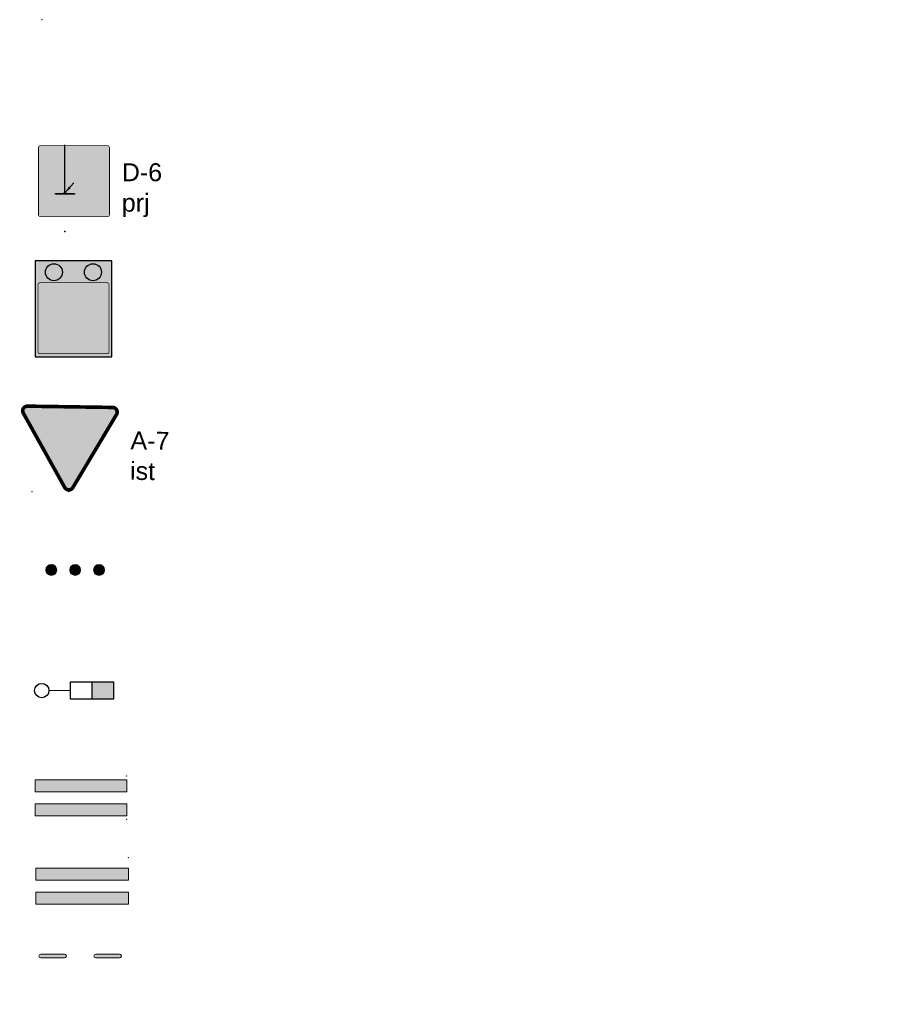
# Model space of a CAD drawing. Header units: metres. Extents: x 7429190 to 7432183, y 5709621 to 5711878.
# Tile 20 of 21: x 7431005 to 7431041, y 5710345 to 5710386. Entities that reach past the tile are written whole.
import ezdxf
from ezdxf.enums import TextEntityAlignment as Align

# ---------------------------------------------------------------- set-up
doc = ezdxf.new("R2010")
doc.units = ezdxf.units.M
for name, color, linetype in [('[osw]_istn_oprawy oświetleniowe - demontaż', 5, 'Continuous'), ('gaPionowe', 7, 'Continuous'), ('zzz.gaHSDomyslna', 7, 'Continuous'), ('zzz.gaVSDodTekst', 7, 'Continuous'), ('zzz.gaVSDomyslna', 7, 'Continuous'), ('zzz.gaVSNazwa', 7, 'Continuous'), ('zzz.gaVSStan', 7, 'Continuous'), ('zzz.gaVSWielkość', 7, 'Continuous')]:
    doc.layers.add(name, color=color, linetype=linetype)
doc.layers.add('D_1_KOCIE OCZKA', color=7, linetype='Continuous', lineweight=50)
doc.layers.add('gaPoziome', color=7, linetype='Continuous', lineweight=30)
doc.styles.add('GA-ATR-TEXT', font='arial.ttf', dxfattribs={"width": 0.9})
doc.styles.get("Standard").update_dxf_attribs({"font": 'simplex.shx'})
doc.dimstyles.new('GA-LEADER', dxfattribs={"dimtxt": 1, "dimasz": 1, "dimexe": 1, "dimexo": 1, "dimgap": 1, "dimtad": 1, "dimtxsty": 'Standard', "dimcen": 1, "dimadec": 0, "dimazin": 0, "dimtfac": 1, "dimtmove": 0, "dimatfit": 3, "dimfxl": 1, "dimarcsym": 0})

# ---------------------------------------------------------------- blocks, each defined once
blk = doc.blocks.new('gaVSPos')
blk.add_point((0, 0))
blk = doc.blocks.new('gaHSPos')
at = {"color": 0, "linetype": 'Continuous', "lineweight": 0}
blk.add_point((0, 0), dxfattribs=at)
blk = doc.blocks.new('*U301')
at = {"layer": 'zzz.gaVSDomyslna', "color": 251, "linetype": 'Continuous', "lineweight": 0, "true_color": 0x4c4c4c, "const_width": 30}
blk.add_lwpolyline([(356.469, 710.423), (-356.469, 710.423, 0.563712), (-391.037, 653.297), (-33.775, 34.5, 0.563661), (32.9409, 33.1218), (390.215, 651.94, 0.577186), (356.469, 710.423)], format="xyb", close=True, dxfattribs=at)
blk = doc.blocks.new('*U302')
at = {"layer": 'zzz.gaVSDomyslna', "linetype": 'Continuous', "lineweight": 0, "true_color": 0xe2e2e2}
h = blk.add_hatch(color=254, dxfattribs=at)
h.dxf.hatch_style = 1
h.paths.add_polyline_path([(0, 695.423), (-356.469, 695.423, 0.262443), (-377.021, 683.837, 0.259425), (-377.874, 660.497), (-19.9889, 40.6218, 0.279187), (-0.646341, 29.9873, 0.229204), (20.2988, 41.2251), (378.047, 660.797, 0.284586), (377.352, 683.315, 0.237857), (356.126, 695.423)])
at = {"layer": 'zzz.gaVSDomyslna', "color": 254, "linetype": 'Continuous', "lineweight": 0, "true_color": 0xe2e2e2}
blk.add_point((0, 0), dxfattribs=at)
blk = doc.blocks.new('*U304')
at = {"layer": 'zzz.gaVSDomyslna', "color": 251, "true_color": 0x4c4c4c}
blk.add_blockref('*U301', (0, 0), dxfattribs=at)
at = {"layer": 'zzz.gaVSDomyslna', "color": 254, "true_color": 0xe2e2e2}
blk.add_blockref('*U302', (0, 0), dxfattribs=at)
blk = doc.blocks.new('*U300')
at = {"layer": 'zzz.gaVSDomyslna'}
blk.add_blockref('*U304', (0, 0), dxfattribs=at)
at = {"layer": 'zzz.gaVSDodTekst', "flags": 1}
blk.add_attdef('Addtext', text='', height=1, dxfattribs=at).set_placement((0, 0), align=Align.MIDDLE_LEFT)
at = {"layer": 'zzz.gaVSDomyslna', "flags": 1}
for tag in ['Width', 'Height', 'Position', 'Route', 'ItemNo', 'ID']:
    blk.add_attdef(tag, text='', height=1, dxfattribs=at).set_placement((0, 0), align=Align.MIDDLE_LEFT)
at = {"layer": 'zzz.gaVSNazwa', "style": 'GA-ATR-TEXT'}
blk.add_attdef('Name', text='', height=150, dxfattribs=at).set_placement((510.5, 437.7), align=Align.MIDDLE_LEFT)
at = {"layer": 'zzz.gaVSStan', "style": 'GA-ATR-TEXT'}
blk.add_attdef('State', text='', height=150, dxfattribs=at).set_placement((510.5, 182.7), align=Align.MIDDLE_LEFT)
at = {"layer": 'zzz.gaVSWielkość', "flags": 1}
blk.add_attdef('Size', text='', height=1, dxfattribs=at).set_placement((0, 0), align=Align.MIDDLE_LEFT)
blk = doc.blocks.new('*U312')
at = {"layer": 'zzz.gaHSDomyslna'}
for points in [[(0, 1), (0, 1.5), (3.833, 1.5), (3.833, 1)], [(0, 0), (0, 0.5), (3.833, 0.5), (3.833, 0)]]:
    blk.add_hatch(color=140, dxfattribs=at).paths.add_polyline_path(points)
at = {"layer": 'zzz.gaHSDomyslna', "color": 140, "linetype": 'Continuous', "lineweight": 0}
for points in [[(0, 1), (0, 1.5), (3.833, 1.5), (3.833, 1), (0, 1)], [(0, 0), (0, 0.5), (3.833, 0.5), (3.833, 0), (0, 0)]]:
    blk.add_lwpolyline(points, close=True, dxfattribs=at)
at = {"layer": 'zzz.gaHSDomyslna', "color": 140}
for p in [(3.833, 1.656), (3.833, -0.156)]:
    blk.add_blockref('gaHSPos', p, dxfattribs=at)
blk = doc.blocks.new('gaVScolumn0')
at = {"color": 0, "linetype": 'ByBlock', "lineweight": -2}
blk.add_line((0, 0), (0, 400), dxfattribs=at)
at = {"color": 7, "style": 'GA-ATR-TEXT', "width": 0.9}
blk.add_attdef('X2', text='', height=150, dxfattribs=at).set_placement((-50, 0), align=Align.BOTTOM_RIGHT)
blk = doc.blocks.new('gaVSTVcolumn0')
at = {"color": 0, "linetype": 'ByBlock', "lineweight": -2}
for p, q in [((-400, -30), (400, -30)), ((-400, -60), (-400, -30)), ((400, -60), (-400, -60)), ((400, -30), (400, -60))]:
    blk.add_line(p, q, dxfattribs=at)
blk.add_circle((0, 0), 30, dxfattribs=at)
blk = doc.blocks.new('*U314')
at = {"layer": 'zzz.gaVSDomyslna', "lineweight": 0}
h = blk.add_hatch(color=180, dxfattribs=at)
edge = h.paths.add_edge_path()
edge.add_line((-280, 594), (280, 594))
edge.add_arc((280, 580), 14, -0.00027, 89.99994, ccw=False)
edge.add_line((294, 580), (294, 20))
edge.add_arc((280, 20), 14, -89.99991, -0.00027, ccw=False)
edge.add_line((280, 6), (-280, 6))
edge.add_arc((-280, 20), 14, 180.00015, 269.99979, ccw=False)
edge.add_line((-294, 20), (-294, 580))
edge.add_arc((-280, 580), 14, 89.99994, 180.00015, ccw=False)
blk = doc.blocks.new('*U315')
at = {"layer": 'zzz.gaVSDomyslna', "color": 7, "lineweight": 0, "true_color": 0xffffff, "const_width": 6}
blk.add_lwpolyline([(280, 3), (-280, 3, -0.414214), (-297, 20), (-297, 580, -0.414214), (-280, 597), (280, 597, -0.414214), (297, 580), (297, 20, -0.414214), (280, 3, -1)], format="xyb", dxfattribs=at)
blk = doc.blocks.new('*U316')
at = {"layer": 'zzz.gaVSDomyslna', "lineweight": 0, "true_color": 0xffffff}
blk.add_hatch(color=7, dxfattribs=at).paths.add_polyline_path([(0, 484), (-279.438, 0), (279.438, 0)])
blk = doc.blocks.new('*U317')
at = {"layer": 'zzz.gaVSDomyslna', "lineweight": 0, "true_color": 0x000000}
h = blk.add_hatch(color=18, dxfattribs=at)
h.paths.add_polyline_path([(-24, 372, 1), (24, 372, 1)])
h.paths.add_polyline_path([(49.7297, 326.351), (0, 345), (-37.2973, 261.081), (-87.4155, 210.963), (-75.7601, 185.321), (-18.6486, 242.432), (-9.72973, 259.459), (0, 186.486), (-46.6216, 121.216), (-77.8378, 27.5676), (-112.5, 23.2348), (-112.5, 11.6777), (-51.0384, 0), (-18.6486, 102.568), (20.4993, 150.613), (90.969, 27.2907), (68.459, 9.13869), (68.459, 0), (93.2432, 0), (134.934, 23.8234), (57.3273, 171.982), (59.8365, 179.509), (49.7297, 223.784), (49.7297, 279.73), (74.5946, 247.095), (74.5946, 163.176), (99.4595, 177.162), (99.4595, 261.081)])
h.paths.add_polyline_path([(219.122, 83.9189), (111.876, 83.9189), (121.645, 65.2703), (228.446, 65.2703)])
h.paths.add_polyline_path([(50.0186, 83.9189), (-16.7151, 83.9189), (-22.6042, 65.2703), (60.675, 65.2703)], flags=17)
h.paths.add_polyline_path([(-66.917, 83.9189), (-219.122, 83.9189), (-228.446, 65.2703), (-73.1332, 65.2703)])
blk = doc.blocks.new('*U319')
at = {"layer": 'zzz.gaVSDomyslna', "color": 7, "true_color": 0xffffff}
for name, p in [('*U315', (0, 0)), ('*U316', (0, 96))]:
    blk.add_blockref(name, p, dxfattribs=at)
at = {"layer": 'zzz.gaVSDomyslna', "color": 180}
blk.add_blockref('*U314', (0, 0), dxfattribs=at)
at = {"layer": 'zzz.gaVSDomyslna', "color": 18, "true_color": 0x000000}
blk.add_blockref('*U317', (0, 108), dxfattribs=at)
blk = doc.blocks.new('D-6aktywny')
h = blk.add_hatch(color=254)
h.dxf.hatch_style = 1
h.paths.add_polyline_path([(7430321.13, 5712472.85), (7430317.921, 5712472.85), (7430317.921, 5712468.837), (7430321.13, 5712468.837)])
h = blk.add_hatch(color=40)
h.dxf.hatch_style = 1
edge = h.paths.add_edge_path()
edge.add_arc((7430318.706, 5712472.374), 0.356, 0, 360)
h = blk.add_hatch(color=40)
h.dxf.hatch_style = 1
edge = h.paths.add_edge_path()
edge.add_arc((7430320.341, 5712472.374), 0.356, 0, 360)
at = {"color": 254, "flags": 128}
blk.add_lwpolyline([(7430321.13, 5712472.85), (7430317.921, 5712472.85), (7430317.921, 5712468.837), (7430321.13, 5712468.837)], close=True, dxfattribs=at)
at = {"color": 40}
for centre in [(7430318.706, 5712472.374), (7430320.341, 5712472.374)]:
    blk.add_circle(centre, 0.356, dxfattribs=at)
at = {"xscale": 0.005, "yscale": 0.005, "rotation": 359.9997895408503}
blk.add_blockref('*U319', (7430319.525, 5712468.95), dxfattribs=at)
at = {"oblique": 0, "width": 1, "flags": 1}
for tag in ['Width', 'Addtext', 'Size', 'ItemNo', 'Route', 'Position', 'Height']:
    blk.add_attdef(tag, text='', height=0.005, rotation=359.9998, dxfattribs=at).set_placement((7430319.525, 5712468.95), align=Align.MIDDLE_LEFT)
blk = doc.blocks.new('KOCIE OCZKO')
at = {"layer": 'D_1_KOCIE OCZKA'}
h = blk.add_hatch(color=6, dxfattribs=at)
h.dxf.hatch_style = 1
edge = h.paths.add_edge_path()
edge.add_arc((7409222.655, 5695210.451), 0.227, 0, 360)
at = {"layer": 'D_1_KOCIE OCZKA', "lineweight": 18}
blk.add_circle((7409222.655, 5695210.451), 0.227, dxfattribs=at)
blk = doc.blocks.new('doświetlenie')
at = {"layer": '[osw]_istn_oprawy oświetleniowe - demontaż', "lineweight": 30}
h = blk.add_hatch(color=1, dxfattribs=at)
h.dxf.hatch_style = 1
h.paths.add_polyline_path([(7430126.269, 5712557.897), (7430126.269, 5712558.497), (7430125.519, 5712558.497), (7430125.519, 5712557.897)])
at = {"layer": '[osw]_istn_oprawy oświetleniowe - demontaż', "color": 1, "lineweight": 30, "flags": 128}
blk.add_lwpolyline([(7430124.769, 5712557.897), (7430124.769, 5712558.497), (7430126.269, 5712558.497), (7430126.269, 5712557.897)], close=True, dxfattribs=at)
for points in [[(7430125.519, 5712558.497), (7430125.519, 5712557.897)], [(7430124.769, 5712558.197), (7430124.019, 5712558.184)]]:
    blk.add_lwpolyline(points, dxfattribs=at)
at = {"layer": '[osw]_istn_oprawy oświetleniowe - demontaż', "color": 1, "lineweight": 30}
blk.add_circle((7430123.769, 5712558.192), 0.25, dxfattribs=at)
blk = doc.blocks.new('*U306')
at = {"layer": 'zzz.gaVSDomyslna', "lineweight": 0}
h = blk.add_hatch(color=180, dxfattribs=at)
edge = h.paths.add_edge_path()
edge.add_line((-280, 594), (280, 594))
edge.add_arc((280, 580), 14, -0.00027, 89.99994, ccw=False)
edge.add_line((294, 580), (294, 20))
edge.add_arc((280, 20), 14, -89.99991, -0.00027, ccw=False)
edge.add_line((280, 6), (-280, 6))
edge.add_arc((-280, 20), 14, 180.00015, 269.99979, ccw=False)
edge.add_line((-294, 20), (-294, 580))
edge.add_arc((-280, 580), 14, 89.99994, 180.00015, ccw=False)
blk = doc.blocks.new('*U307')
at = {"layer": 'zzz.gaVSDomyslna', "color": 7, "lineweight": 0, "true_color": 0xffffff, "const_width": 6}
blk.add_lwpolyline([(280, 3), (-280, 3, -0.414214), (-297, 20), (-297, 580, -0.414214), (-280, 597), (280, 597, -0.414214), (297, 580), (297, 20, -0.414214), (280, 3, -1)], format="xyb", dxfattribs=at)
blk = doc.blocks.new('*U308')
at = {"layer": 'zzz.gaVSDomyslna', "lineweight": 0, "true_color": 0xffffff}
blk.add_hatch(color=7, dxfattribs=at).paths.add_polyline_path([(0, 484), (-279.438, 0), (279.438, 0)])
blk = doc.blocks.new('*U309')
at = {"layer": 'zzz.gaVSDomyslna', "lineweight": 0, "true_color": 0x000000}
h = blk.add_hatch(color=18, dxfattribs=at)
h.paths.add_polyline_path([(-24, 372, 1), (24, 372, 1)])
h.paths.add_polyline_path([(49.7297, 326.351), (0, 345), (-37.2973, 261.081), (-87.4155, 210.963), (-75.7601, 185.321), (-18.6486, 242.432), (-9.72973, 259.459), (0, 186.486), (-46.6216, 121.216), (-77.8378, 27.5676), (-112.5, 23.2348), (-112.5, 11.6777), (-51.0384, 0), (-18.6486, 102.568), (20.4993, 150.613), (90.969, 27.2907), (68.459, 9.13869), (68.459, 0), (93.2432, 0), (134.934, 23.8234), (57.3273, 171.982), (59.8365, 179.509), (49.7297, 223.784), (49.7297, 279.73), (74.5946, 247.095), (74.5946, 163.176), (99.4595, 177.162), (99.4595, 261.081)])
h.paths.add_polyline_path([(219.122, 83.9189), (111.876, 83.9189), (121.645, 65.2703), (228.446, 65.2703)])
h.paths.add_polyline_path([(50.0186, 83.9189), (-16.7151, 83.9189), (-22.6042, 65.2703), (60.675, 65.2703)], flags=17)
h.paths.add_polyline_path([(-66.917, 83.9189), (-219.122, 83.9189), (-228.446, 65.2703), (-73.1332, 65.2703)])
blk = doc.blocks.new('*U311')
at = {"layer": 'zzz.gaVSDomyslna', "color": 7, "true_color": 0xffffff}
for name, p in [('*U307', (0, 0)), ('*U308', (0, 96))]:
    blk.add_blockref(name, p, dxfattribs=at)
at = {"layer": 'zzz.gaVSDomyslna', "color": 180}
blk.add_blockref('*U306', (0, 0), dxfattribs=at)
at = {"layer": 'zzz.gaVSDomyslna', "color": 18, "true_color": 0x000000}
blk.add_blockref('*U309', (0, 108), dxfattribs=at)
blk = doc.blocks.new('*U305')
at = {"layer": 'zzz.gaVSDomyslna'}
blk.add_blockref('*U311', (0, 0), dxfattribs=at)
at = {"layer": 'zzz.gaVSDodTekst', "flags": 1}
blk.add_attdef('Addtext', text='', height=1, dxfattribs=at).set_placement((0, 0), align=Align.MIDDLE_LEFT)
at = {"layer": 'zzz.gaVSDomyslna', "flags": 1}
for tag in ['Width', 'Height', 'Position', 'Route', 'ItemNo', 'ID']:
    blk.add_attdef(tag, text='', height=1, dxfattribs=at).set_placement((0, 0), align=Align.MIDDLE_LEFT)
at = {"layer": 'zzz.gaVSNazwa', "style": 'GA-ATR-TEXT'}
blk.add_attdef('Name', text='', height=150, dxfattribs=at).set_placement((400, 375), align=Align.MIDDLE_LEFT)
at = {"layer": 'zzz.gaVSStan', "style": 'GA-ATR-TEXT'}
blk.add_attdef('State', text='', height=150, dxfattribs=at).set_placement((400, 120), align=Align.MIDDLE_LEFT)
at = {"layer": 'zzz.gaVSWielkość', "flags": 1}
blk.add_attdef('Size', text='', height=1, dxfattribs=at).set_placement((0, 0), align=Align.MIDDLE_LEFT)
blk = doc.blocks.new('spearator')
at = {"layer": 'D_1_KOCIE OCZKA'}
h = blk.add_hatch(color=12, dxfattribs=at)
h.dxf.hatch_style = 1
edge = h.paths.add_edge_path()
edge.add_line((7429810.877, 5710121.625), (7429811.641, 5710122.271))
edge.add_arc((7429811.592, 5710122.328), 0.075, 310.2315, 490.2315)
edge.add_line((7429811.544, 5710122.386), (7429810.781, 5710121.74))
edge.add_arc((7429810.829, 5710121.683), 0.075, 130.2315, 310.2315)
at = {"layer": 'D_1_KOCIE OCZKA', "lineweight": 18, "flags": 128}
blk.add_lwpolyline([(7429810.877, 5710121.625), (7429811.641, 5710122.271, 1), (7429811.544, 5710122.386), (7429810.781, 5710121.74, 1)], format="xyb", close=True, dxfattribs=at)

msp = doc.modelspace()

# ---------------------------------------------------------------- hatches: boundary and pattern name
at = {"layer": 'zzz.gaHSDomyslna'}
for points in [[(7431005.491, 5710350.41), (7431005.491, 5710350.91), (7431009.366, 5710350.91), (7431009.366, 5710350.41)], [(7431005.491, 5710349.41), (7431005.491, 5710349.91), (7431009.366, 5710349.91), (7431009.366, 5710349.41)]]:
    msp.add_hatch(color=253, dxfattribs=at).paths.add_polyline_path(points)

# ---------------------------------------------------------------- linework, layer by layer
at = {"layer": 'zzz.gaHSDomyslna', "color": 253, "linetype": 'Continuous', "lineweight": 0, "elevation": -0.001}
for points in [[(7431005.491, 5710350.41), (7431005.491, 5710350.91), (7431009.366, 5710350.91), (7431009.366, 5710350.41), (7431005.491, 5710350.41)], [(7431005.491, 5710349.41), (7431005.491, 5710349.91), (7431009.366, 5710349.91), (7431009.366, 5710349.41), (7431005.491, 5710349.41)]]:
    msp.add_lwpolyline(points, close=True, dxfattribs=at)

# ---------------------------------------------------------------- block references
at = {"layer": '[osw]_istn_oprawy oświetleniowe - demontaż', "rotation": 0.000210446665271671}
msp.add_blockref('D-6aktywny', (708.527, -2123.826, -0.001), dxfattribs=at)
at = {"layer": '[osw]_istn_oprawy oświetleniowe - demontaż', "xscale": 1.2, "yscale": 1.2, "zscale": 1.2, "rotation": 359.8842798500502}
msp.add_blockref('doświetlenie', (-1498969.753, -1126689.595, -0.001), dxfattribs=at)
at = {"layer": 'D_1_KOCIE OCZKA'}
for name, p, rotation in [('KOCIE OCZKO', (-1894120.023, 6321938.796, -0.001), 318.6994873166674), ('KOCIE OCZKO', (-1894119.023, 6321938.796, -0.001), 318.6994873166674), ('KOCIE OCZKO', (-1894118.023, 6321938.796, -0.001), 318.6994873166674), ('spearator', (-1929256.14, 6149752.393), 319.7685075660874), ('spearator', (-1929253.84, 6149752.393), 319.7685075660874)]:
    msp.add_blockref(name, p, dxfattribs=dict(at, rotation=rotation))
at = {"layer": 'gaPionowe', "xscale": 0.005, "yscale": 0.005}
for name, p, rotation, values in [('*U305', (7431007.091, 5710378.147, -0.001), 359.9997895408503, {'Name': 'D-6', 'State': 'prj'}), ('*U300', (7431006.871, 5710366.659, -0.001), 359.1307922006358, {'Name': 'A-7', 'State': 'ist'})]:
    msp.add_blockref(name, p, dxfattribs=dict(at, rotation=rotation)).add_auto_attribs(values)
at = {"layer": 'gaPionowe', "xscale": 0.005000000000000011, "yscale": 0.005000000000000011, "rotation": 0.0002104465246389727}
msp.add_blockref('gaVScolumn0', (7431006.712, 5710379.166, -0.001), dxfattribs=at)
at = {"layer": 'gaPionowe'}
for name, xscale, yscale in [('gaVScolumn0', 0.005, 0.005), ('gaVSTVcolumn0', 0.001, 0.001)]:
    msp.add_blockref(name, (7431006.712, 5710379.166, -0.001), dxfattribs=dict(at, xscale=xscale, yscale=yscale))
msp.add_blockref('gaVSPos', (7431006.712, 5710379.166, -0.001), dxfattribs=at)
at = {"layer": 'gaPionowe', "rotation": 1.194762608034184}
msp.add_blockref('gaVSPos', (7431006.714, 5710377.544, -0.001), dxfattribs=at)
msp.add_blockref('gaVSPos', (7431006.714, 5710377.544, -0.001), dxfattribs=at)
at = {"layer": 'gaPoziome'}
msp.add_blockref('*U312', (7431005.466, 5710353.109, -0.001), dxfattribs=at)
at = {"layer": 'zzz.gaHSDomyslna', "color": 253}
for p in [(7431005.748, 5710386.402), (7431009.366, 5710351.346, -0.001)]:
    msp.add_blockref('gaHSPos', p, dxfattribs=at)
at = {"layer": 'zzz.gaHSDomyslna', "color": 251, "rotation": 319.9349859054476}
msp.add_blockref('gaHSPos', (7431005.337, 5710366.657, -0.001), dxfattribs=at)

# ---------------------------------------------------------------- leaders
at = {"layer": 'gaPionowe'}
msp.add_leader([(7431006.712, 5710379.166, -0.001), (7431007.091, 5710379.574, -0.001), (7431006.712, 5710379.166, -0.001)], dimstyle='GA-LEADER', override={"dimasz": 0.3}, dxfattribs=at)

doc.saveas('drawing.dxf')
